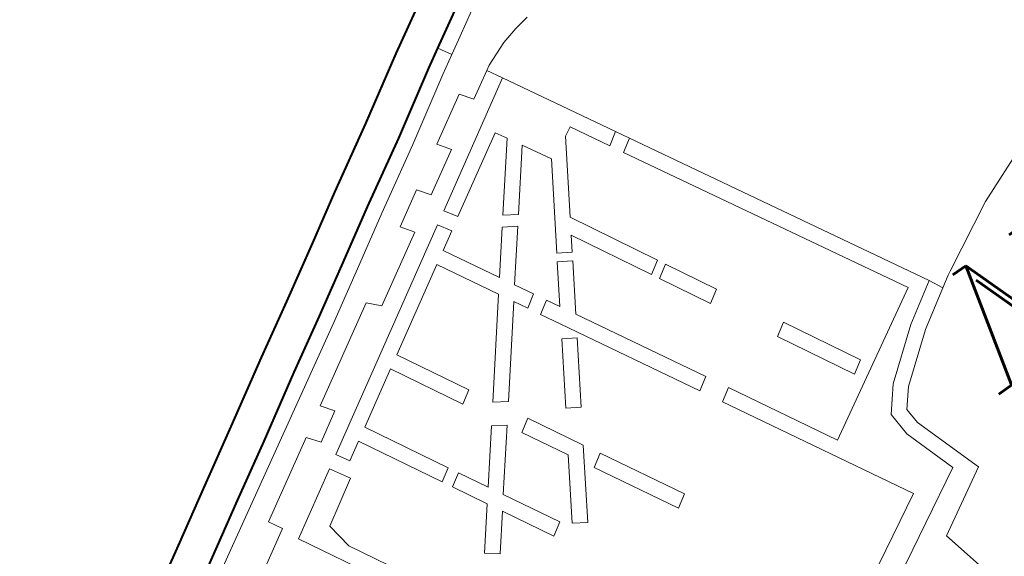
# Model space of a CAD drawing. Header units: metres. Extents: x 148316 to 148653, y 486436 to 486744.
# Tile 45 of 87: x 148538.03 to 148541.85, y 486721.04 to 486723.12. Entities that reach past the tile are written whole.
import ezdxf

# ---------------------------------------------------------------- set-up
doc = ezdxf.new("R2010")
doc.units = ezdxf.units.M
doc.header["$MEASUREMENT"] = 0
for name, color, linetype, lineweight in [('WVB-pen-brm-dik 018', 6, 'Continuous', 13), ('WVB-pen-dik 035', 1, 'Continuous', 40), ('WVB-raster-60%', 253, 'Continuous', 30), ('WVB-tekst-dik 035', 1, 'Continuous', 40)]:
    doc.layers.add(name, color=color, linetype=linetype, lineweight=lineweight)
doc.styles.add('1 200   cursief   0.18', font='ITALICS.shx', dxfattribs={"height": 0.36})

# ---------------------------------------------------------------- blocks, each defined once
blk = doc.blocks.new('INZET')
at = {"layer": 'WVB-pen-brm-dik 018'}
for p, q in [((-0.111748, -0.027175), (-0.115318, -0.029277)), ((-0.115318, -0.029277), (-0.111748, -0.027175)), ((-0.116534, -0.028828), (-0.115251, -0.028082)), ((-0.114898, -0.028686), (-0.115809, -0.029216)), ((-0.117797, -0.029597), (-0.116534, -0.028828)), ((-0.115809, -0.029216), (-0.116176, -0.029429)), ((-0.115809, -0.029216), (-0.115659, -0.029476)), ((-0.115659, -0.029476), (-0.115809, -0.029216)), ((-0.115318, -0.029277), (-0.115659, -0.029476)), ((-0.115659, -0.029476), (-0.115318, -0.029277)), ((-0.116176, -0.029429), (-0.117439, -0.030199)), ((-0.115659, -0.029476), (-0.116022, -0.029687)), ((-0.116022, -0.029687), (-0.115659, -0.029476)), ((-0.11906, -0.030333), (-0.117797, -0.029597)), ((-0.116022, -0.029687), (-0.117285, -0.030456)), ((-0.117285, -0.030456), (-0.116022, -0.029687)), ((-0.114356, -0.029779), (-0.114047, -0.02973)), ((-0.114047, -0.02973), (-0.114356, -0.029779)), ((-0.115189, -0.03006), (-0.114703, -0.029866)), ((-0.114703, -0.029866), (-0.115189, -0.03006)), ((-0.114703, -0.029866), (-0.114356, -0.029779)), ((-0.114356, -0.029779), (-0.114703, -0.029866)), ((-0.115813, -0.030429), (-0.11529, -0.03012)), ((-0.11529, -0.03012), (-0.115813, -0.030429)), ((-0.11529, -0.03012), (-0.115189, -0.03006)), ((-0.115189, -0.03006), (-0.11529, -0.03012)), ((-0.11529, -0.03012), (-0.115117, -0.030411)), ((-0.115117, -0.030411), (-0.11529, -0.03012)), ((-0.119977, -0.030885), (-0.11906, -0.030333)), ((-0.117439, -0.030199), (-0.118703, -0.030936)), ((-0.116904, -0.030724), (-0.115987, -0.030183)), ((-0.115987, -0.030183), (-0.116904, -0.030724)), ((-0.115987, -0.030183), (-0.115813, -0.030429)), ((-0.115813, -0.030429), (-0.115987, -0.030183)), ((-0.117285, -0.030456), (-0.118551, -0.031194)), ((-0.118551, -0.031194), (-0.117285, -0.030456)), ((-0.115117, -0.030411), (-0.117545, -0.031852)), ((-0.117545, -0.031852), (-0.115117, -0.030411)), ((-0.113938, -0.032528), (-0.115117, -0.030411)), ((-0.115117, -0.030411), (-0.113938, -0.032528)), ((-0.121046, -0.03152), (-0.119977, -0.030885)), ((-0.116734, -0.030972), (-0.116904, -0.030724)), ((-0.116904, -0.030724), (-0.116734, -0.030972)), ((-0.118703, -0.030936), (-0.119618, -0.031485)), ((-0.117561, -0.03146), (-0.116734, -0.030972)), ((-0.116734, -0.030972), (-0.117561, -0.03146)), ((-0.118551, -0.031194), (-0.119464, -0.031743)), ((-0.119464, -0.031743), (-0.118551, -0.031194)), ((-0.118415, -0.031616), (-0.117736, -0.031215)), ((-0.117736, -0.031215), (-0.118415, -0.031616)), ((-0.117736, -0.031215), (-0.117561, -0.03146)), ((-0.117561, -0.03146), (-0.117736, -0.031215)), ((-0.117385, -0.032105), (-0.115854, -0.031197)), ((-0.115854, -0.031197), (-0.117385, -0.032105)), ((-0.115854, -0.031197), (-0.115729, -0.031417)), ((-0.115729, -0.031417), (-0.115854, -0.031197)), ((-0.119618, -0.031485), (-0.120691, -0.032124)), ((-0.115729, -0.031417), (-0.116661, -0.032588)), ((-0.116661, -0.032588), (-0.115729, -0.031417)), ((-0.122079, -0.032121), (-0.121046, -0.03152)), ((-0.118243, -0.031863), (-0.118415, -0.031616)), ((-0.118415, -0.031616), (-0.118243, -0.031863)), ((-0.119464, -0.031743), (-0.120539, -0.032382)), ((-0.120539, -0.032382), (-0.119464, -0.031743)), ((-0.11959, -0.032657), (-0.118243, -0.031863)), ((-0.118243, -0.031863), (-0.11959, -0.032657)), ((-0.117545, -0.031852), (-0.117385, -0.032105)), ((-0.117385, -0.032105), (-0.117545, -0.031852)), ((-0.116405, -0.032749), (-0.115569, -0.031698)), ((-0.115569, -0.031698), (-0.116405, -0.032749)), ((-0.115569, -0.031698), (-0.115261, -0.032242)), ((-0.115261, -0.032242), (-0.115569, -0.031698)), ((-0.117803, -0.032005), (-0.121993, -0.034491)), ((-0.121993, -0.034491), (-0.117803, -0.032005)), ((-0.117643, -0.032258), (-0.117803, -0.032005)), ((-0.117803, -0.032005), (-0.117643, -0.032258)), ((-0.11562, -0.033377), (-0.114782, -0.032043)), ((-0.114782, -0.032043), (-0.11562, -0.033377)), ((-0.114782, -0.032043), (-0.114606, -0.031945)), ((-0.114606, -0.031945), (-0.114782, -0.032043)), ((-0.114606, -0.031945), (-0.114192, -0.032689)), ((-0.114192, -0.032689), (-0.114606, -0.031945)), ((-0.12333, -0.032871), (-0.122079, -0.032121)), ((-0.120691, -0.032124), (-0.121719, -0.032721)), ((-0.115261, -0.032242), (-0.116235, -0.033791)), ((-0.116235, -0.033791), (-0.115261, -0.032242)), ((-0.120539, -0.032382), (-0.125643, -0.035351)), ((-0.125643, -0.035351), (-0.120539, -0.032382)), ((-0.121691, -0.033548), (-0.119802, -0.032434)), ((-0.119802, -0.032434), (-0.121691, -0.033548)), ((-0.119802, -0.032434), (-0.11959, -0.032657)), ((-0.11959, -0.032657), (-0.119802, -0.032434)), ((-0.118001, -0.032471), (-0.117643, -0.032258)), ((-0.117643, -0.032258), (-0.118001, -0.032471)), ((-0.119906, -0.033601), (-0.118259, -0.032624)), ((-0.118259, -0.032624), (-0.119906, -0.033601)), ((-0.118259, -0.032624), (-0.117617, -0.033789)), ((-0.117617, -0.033789), (-0.118259, -0.032624)), ((-0.117415, -0.033535), (-0.118001, -0.032471)), ((-0.118001, -0.032471), (-0.117415, -0.033535)), ((-0.116661, -0.032588), (-0.116405, -0.032749)), ((-0.116405, -0.032749), (-0.116661, -0.032588)), ((-0.114192, -0.032689), (-0.113938, -0.032528)), ((-0.113938, -0.032528), (-0.114192, -0.032689)), ((-0.113938, -0.032528), (-0.113792, -0.032791)), ((-0.113792, -0.032791), (-0.113938, -0.032528)), ((-0.121719, -0.032721), (-0.122972, -0.033472)), ((-0.116804, -0.032767), (-0.117415, -0.033535)), ((-0.117415, -0.033535), (-0.116804, -0.032767)), ((-0.116548, -0.032928), (-0.116804, -0.032767)), ((-0.116804, -0.032767), (-0.116548, -0.032928)), ((-0.113792, -0.032791), (-0.114046, -0.032951)), ((-0.114046, -0.032951), (-0.113792, -0.032791)), ((-0.110661, -0.03841), (-0.113792, -0.032791)), ((-0.113792, -0.032791), (-0.110661, -0.03841)), ((-0.124417, -0.033512), (-0.12333, -0.032871)), ((-0.117258, -0.033819), (-0.116548, -0.032928)), ((-0.116548, -0.032928), (-0.117258, -0.033819)), ((-0.114046, -0.032951), (-0.111075, -0.038284)), ((-0.111075, -0.038284), (-0.114046, -0.032951)), ((-0.114723, -0.035037), (-0.11562, -0.033377)), ((-0.11562, -0.033377), (-0.114723, -0.035037)), ((-0.125506, -0.034157), (-0.124417, -0.033512)), ((-0.122972, -0.033472), (-0.124061, -0.034115)), ((-0.121512, -0.033791), (-0.121691, -0.033548)), ((-0.121691, -0.033548), (-0.121512, -0.033791)), ((-0.121225, -0.034384), (-0.120164, -0.033755)), ((-0.120164, -0.033755), (-0.121225, -0.034384)), ((-0.120164, -0.033755), (-0.119414, -0.035123)), ((-0.119414, -0.035123), (-0.120164, -0.033755)), ((-0.119159, -0.034964), (-0.119906, -0.033601)), ((-0.119906, -0.033601), (-0.119159, -0.034964)), ((-0.115981, -0.033951), (-0.115804, -0.033668)), ((-0.115804, -0.033668), (-0.115981, -0.033951)), ((-0.115804, -0.033668), (-0.114979, -0.035196)), ((-0.114979, -0.035196), (-0.115804, -0.033668)), ((-0.123814, -0.034801), (-0.122267, -0.033888)), ((-0.122267, -0.033888), (-0.123814, -0.034801)), ((-0.122267, -0.033888), (-0.122084, -0.034129)), ((-0.122084, -0.034129), (-0.122267, -0.033888)), ((-0.122084, -0.034129), (-0.121512, -0.033791)), ((-0.121512, -0.033791), (-0.122084, -0.034129)), ((-0.117617, -0.033789), (-0.118925, -0.035431)), ((-0.118925, -0.035431), (-0.117617, -0.033789)), ((-0.11706, -0.034177), (-0.117258, -0.033819)), ((-0.117258, -0.033819), (-0.11706, -0.034177)), ((-0.116326, -0.033934), (-0.116788, -0.034671)), ((-0.116788, -0.034671), (-0.116326, -0.033934)), ((-0.116072, -0.034094), (-0.116326, -0.033934)), ((-0.116326, -0.033934), (-0.116072, -0.034094)), ((-0.116235, -0.033791), (-0.115981, -0.033951)), ((-0.115981, -0.033951), (-0.116235, -0.033791)), ((-0.12646, -0.034724), (-0.125506, -0.034157)), ((-0.124061, -0.034115), (-0.125149, -0.034759)), ((-0.118669, -0.035592), (-0.11746, -0.034073)), ((-0.11746, -0.034073), (-0.118669, -0.035592)), ((-0.11746, -0.034073), (-0.117315, -0.034336)), ((-0.117315, -0.034336), (-0.11746, -0.034073)), ((-0.116623, -0.034971), (-0.116072, -0.034094)), ((-0.116072, -0.034094), (-0.116623, -0.034971)), ((-0.117315, -0.034336), (-0.11706, -0.034177)), ((-0.11706, -0.034177), (-0.117315, -0.034336)), ((-0.121993, -0.034491), (-0.12184, -0.034749)), ((-0.12184, -0.034749), (-0.121993, -0.034491)), ((-0.12184, -0.034749), (-0.121483, -0.034537)), ((-0.121483, -0.034537), (-0.12184, -0.034749)), ((-0.121483, -0.034537), (-0.120619, -0.036122)), ((-0.120619, -0.036122), (-0.121483, -0.034537)), ((-0.120364, -0.035964), (-0.121225, -0.034384)), ((-0.121225, -0.034384), (-0.120364, -0.035964)), ((-0.116926, -0.034422), (-0.117181, -0.03458)), ((-0.117181, -0.03458), (-0.116926, -0.034422)), ((-0.116788, -0.034671), (-0.116926, -0.034422)), ((-0.116926, -0.034422), (-0.116788, -0.034671)), ((-0.122251, -0.034644), (-0.123528, -0.035402)), ((-0.123528, -0.035402), (-0.122251, -0.034644)), ((-0.122022, -0.035029), (-0.122251, -0.034644)), ((-0.122251, -0.034644), (-0.122022, -0.035029)), ((-0.117181, -0.03458), (-0.116971, -0.034961)), ((-0.116971, -0.034961), (-0.117181, -0.03458)), ((-0.123668, -0.035063), (-0.123814, -0.034801)), ((-0.123814, -0.034801), (-0.123668, -0.035063)), ((-0.125247, -0.035995), (-0.123668, -0.035063)), ((-0.123668, -0.035063), (-0.125247, -0.035995)), ((-0.122892, -0.035559), (-0.122022, -0.035029)), ((-0.122022, -0.035029), (-0.122892, -0.035559)), ((-0.119414, -0.035123), (-0.119159, -0.034964)), ((-0.119159, -0.034964), (-0.119414, -0.035123)), ((-0.116971, -0.034961), (-0.115529, -0.037577)), ((-0.115529, -0.037577), (-0.116971, -0.034961)), ((-0.115274, -0.037418), (-0.116623, -0.034971)), ((-0.116623, -0.034971), (-0.115274, -0.037418)), ((-0.114979, -0.035196), (-0.114723, -0.035037)), ((-0.114723, -0.035037), (-0.114979, -0.035196)), ((-0.117121, -0.0352), (-0.117839, -0.036342)), ((-0.117121, -0.0352), (-0.117839, -0.036342)), ((-0.116867, -0.03536), (-0.117121, -0.0352)), ((-0.116867, -0.03536), (-0.117121, -0.0352)), ((-0.114642, -0.035188), (-0.114897, -0.035347)), ((-0.114897, -0.035347), (-0.114642, -0.035188)), ((-0.11412, -0.036154), (-0.114642, -0.035188)), ((-0.114642, -0.035188), (-0.11412, -0.036154)), ((-0.123528, -0.035402), (-0.118341, -0.044877)), ((-0.118341, -0.044877), (-0.123528, -0.035402)), ((-0.118925, -0.035431), (-0.118669, -0.035592)), ((-0.118669, -0.035592), (-0.118925, -0.035431)), ((-0.117585, -0.036501), (-0.116867, -0.03536)), ((-0.117585, -0.036501), (-0.116867, -0.03536)), ((-0.114897, -0.035347), (-0.114375, -0.036313)), ((-0.114375, -0.036313), (-0.114897, -0.035347)), ((-0.122813, -0.036083), (-0.122892, -0.035559)), ((-0.122892, -0.035559), (-0.122813, -0.036083)), ((-0.119211, -0.03579), (-0.119951, -0.03672)), ((-0.119211, -0.03579), (-0.119951, -0.03672)), ((-0.118955, -0.035951), (-0.119211, -0.03579)), ((-0.118955, -0.035951), (-0.119211, -0.03579)), ((-0.120619, -0.036122), (-0.120364, -0.035964)), ((-0.120364, -0.035964), (-0.120619, -0.036122)), ((-0.119795, -0.037006), (-0.118955, -0.035951)), ((-0.119795, -0.037006), (-0.118955, -0.035951)), ((-0.118222, -0.04447), (-0.122813, -0.036083)), ((-0.122813, -0.036083), (-0.118222, -0.04447)), ((-0.120257, -0.036159), (-0.120512, -0.036317)), ((-0.120257, -0.036159), (-0.120512, -0.036317)), ((-0.119951, -0.03672), (-0.120257, -0.036159)), ((-0.119951, -0.03672), (-0.120257, -0.036159)), ((-0.118549, -0.036077), (-0.118804, -0.036236)), ((-0.118549, -0.036077), (-0.118804, -0.036236)), ((-0.118804, -0.036236), (-0.118324, -0.037112)), ((-0.118804, -0.036236), (-0.118324, -0.037112)), ((-0.117976, -0.037123), (-0.118549, -0.036077)), ((-0.117976, -0.037123), (-0.118549, -0.036077)), ((-0.114375, -0.036313), (-0.11412, -0.036154)), ((-0.11412, -0.036154), (-0.114375, -0.036313)), ((-0.120512, -0.036317), (-0.120154, -0.036975)), ((-0.120512, -0.036317), (-0.120154, -0.036975)), ((-0.117839, -0.036342), (-0.117585, -0.036501)), ((-0.117839, -0.036342), (-0.117585, -0.036501)), ((-0.120154, -0.036975), (-0.120749, -0.037722)), ((-0.120154, -0.036975), (-0.120749, -0.037722)), ((-0.119213, -0.038073), (-0.119795, -0.037006)), ((-0.119213, -0.038073), (-0.119795, -0.037006)), ((-0.118324, -0.037112), (-0.119031, -0.038237)), ((-0.118324, -0.037112), (-0.119031, -0.038237)), ((-0.118777, -0.038397), (-0.117976, -0.037123)), ((-0.118777, -0.038397), (-0.117976, -0.037123)), ((-0.120514, -0.037909), (-0.119998, -0.037261)), ((-0.120514, -0.037909), (-0.119998, -0.037261)), ((-0.119998, -0.037261), (-0.119468, -0.038232)), ((-0.119998, -0.037261), (-0.119468, -0.038232)), ((-0.108887, -0.037791), (-0.107674, -0.037305)), ((-0.107674, -0.037305), (-0.108887, -0.037791)), ((-0.117802, -0.03744), (-0.118058, -0.037598)), ((-0.118058, -0.037598), (-0.117802, -0.03744)), ((-0.116929, -0.039034), (-0.117802, -0.03744)), ((-0.117802, -0.03744), (-0.116929, -0.039034)), ((-0.115529, -0.037577), (-0.115274, -0.037418)), ((-0.115274, -0.037418), (-0.115529, -0.037577)), ((-0.11343, -0.037432), (-0.113685, -0.03759)), ((-0.113685, -0.03759), (-0.11343, -0.037432)), ((-0.113685, -0.03759), (-0.112897, -0.039049)), ((-0.112897, -0.039049), (-0.113685, -0.03759)), ((-0.112642, -0.038891), (-0.11343, -0.037432)), ((-0.11343, -0.037432), (-0.112642, -0.038891)), ((-0.120749, -0.037722), (-0.120514, -0.037909)), ((-0.120749, -0.037722), (-0.120514, -0.037909)), ((-0.118058, -0.037598), (-0.117184, -0.039193)), ((-0.117184, -0.039193), (-0.118058, -0.037598)), ((-0.115038, -0.037845), (-0.115293, -0.038004)), ((-0.115293, -0.038004), (-0.115038, -0.037845)), ((-0.113904, -0.039902), (-0.115038, -0.037845)), ((-0.115038, -0.037845), (-0.113904, -0.039902)), ((-0.110224, -0.038498), (-0.108887, -0.037791)), ((-0.108887, -0.037791), (-0.110224, -0.038498)), ((-0.119468, -0.038232), (-0.119213, -0.038073)), ((-0.119468, -0.038232), (-0.119213, -0.038073)), ((-0.115293, -0.038004), (-0.11331, -0.041601)), ((-0.11331, -0.041601), (-0.115293, -0.038004)), ((-0.119031, -0.038237), (-0.118777, -0.038397)), ((-0.119031, -0.038237), (-0.118777, -0.038397)), ((-0.111075, -0.038284), (-0.113904, -0.039902)), ((-0.113904, -0.039902), (-0.111075, -0.038284)), ((-0.111445, -0.0389), (-0.110661, -0.03841)), ((-0.110661, -0.03841), (-0.111445, -0.0389)), ((-0.110661, -0.03841), (-0.110531, -0.038682)), ((-0.110531, -0.038682), (-0.110661, -0.03841)), ((-0.110531, -0.038682), (-0.110303, -0.038539)), ((-0.110303, -0.038539), (-0.110531, -0.038682)), ((-0.110303, -0.038539), (-0.110224, -0.038498)), ((-0.110224, -0.038498), (-0.110303, -0.038539)), ((-0.110531, -0.038682), (-0.111273, -0.039146)), ((-0.111273, -0.039146), (-0.110531, -0.038682)), ((-0.112897, -0.039049), (-0.112642, -0.038891)), ((-0.112642, -0.038891), (-0.112897, -0.039049)), ((-0.112394, -0.039638), (-0.111445, -0.0389)), ((-0.111445, -0.0389), (-0.112394, -0.039638)), ((-0.117184, -0.039193), (-0.116929, -0.039034)), ((-0.116929, -0.039034), (-0.117184, -0.039193)), ((-0.111273, -0.039146), (-0.112183, -0.039854)), ((-0.112183, -0.039854), (-0.111273, -0.039146)), ((-0.112773, -0.040099), (-0.112394, -0.039638)), ((-0.112394, -0.039638), (-0.112773, -0.040099)), ((-0.112183, -0.039854), (-0.112467, -0.040198)), ((-0.112467, -0.040198), (-0.112183, -0.039854)), ((-0.112743, -0.04058), (-0.112773, -0.040099)), ((-0.112773, -0.040099), (-0.112743, -0.04058)), ((-0.112467, -0.040198), (-0.112446, -0.040522)), ((-0.112446, -0.040522), (-0.112467, -0.040198)), ((-0.112393, -0.041629), (-0.112743, -0.04058)), ((-0.112743, -0.04058), (-0.112393, -0.041629)), ((-0.112446, -0.040522), (-0.111984, -0.041908)), ((-0.111984, -0.041908), (-0.112446, -0.040522)), ((-0.118341, -0.044877), (-0.112393, -0.041629)), ((-0.112393, -0.041629), (-0.118341, -0.044877)), ((-0.11331, -0.041601), (-0.115135, -0.042597)), ((-0.115135, -0.042597), (-0.11331, -0.041601)), ((-0.111984, -0.041908), (-0.11326, -0.042641)), ((-0.11326, -0.042641), (-0.112955, -0.043977))]:
    blk.add_line(p, q, dxfattribs=at)
at = {"layer": 'WVB-pen-dik 035', "flags": 128}
for points in [[(-0.103105, -0.0209), (-0.104028, -0.021435), (-0.104988, -0.022002), (-0.105838, -0.022499), (-0.107129, -0.023276), (-0.10829, -0.023951), (-0.109168, -0.024483), (-0.110793, -0.025445), (-0.111971, -0.026131), (-0.113205, -0.026872), (-0.114173, -0.027446), (-0.115251, -0.028082), (-0.116534, -0.028828), (-0.117797, -0.029597), (-0.11906, -0.030333), (-0.119977, -0.030885), (-0.121046, -0.03152), (-0.122079, -0.032121)], [(-0.115809, -0.029216), (-0.114898, -0.028686), (-0.113817, -0.028048), (-0.112847, -0.027473), (-0.111909, -0.02691)], [(-0.121719, -0.032721), (-0.120691, -0.032124), (-0.119618, -0.031485), (-0.118703, -0.030936), (-0.117439, -0.030199), (-0.116176, -0.029429), (-0.115809, -0.029216)], [(-0.122079, -0.032121), (-0.12333, -0.032871), (-0.124417, -0.033512), (-0.125506, -0.034157), (-0.12646, -0.034724), (-0.127357, -0.035251), (-0.128329, -0.035839), (-0.129159, -0.036329), (-0.129855, -0.036737), (-0.130318, -0.037013), (-0.13083, -0.037318), (-0.131072, -0.037472), (-0.131375, -0.037669), (-0.131644, -0.03787), (-0.131826, -0.038015), (-0.131962, -0.038126), (-0.132144, -0.038297), (-0.132292, -0.038458), (-0.132452, -0.038633), (-0.132513, -0.03871)], [(-0.126256, -0.035416), (-0.125149, -0.034759), (-0.124061, -0.034115), (-0.122972, -0.033472), (-0.121719, -0.032721)]]:
    blk.add_lwpolyline(points, dxfattribs=at)
at = {"layer": 'WVB-tekst-dik 035', "style": '1 200   cursief   0.18'}
blk.add_text('NOORDERPLASSEN', height=0.0024, dxfattribs=at).set_placement((-0.110845, -0.040988))

msp = doc.modelspace()

# ---------------------------------------------------------------- block references
at = {"layer": 'WVB-raster-60%', "xscale": 200, "yscale": 200, "zscale": 200, "rotation": 35.4407035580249}
msp.add_blockref('INZET', (148555.136, 486741.2042), dxfattribs=at)

doc.saveas('drawing.dxf')
